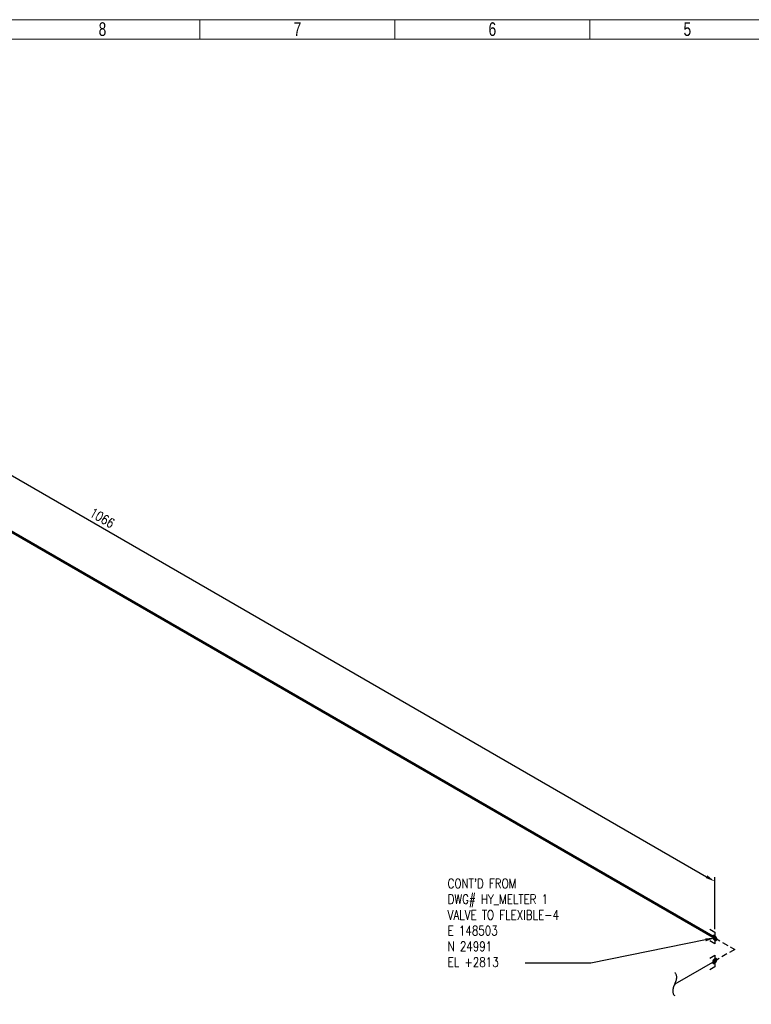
# Model space of a CAD drawing. Header units: millimetres. Extents: x 0 to 594, y 0 to 424.
# Tile 3 of 16: x 197 to 392, y 163 to 424. Entities that reach past the tile are written whole.
import ezdxf
from ezdxf import colors
from ezdxf.entities.mleader import LeaderData, LeaderLine
from ezdxf.math import Vec2, Vec3

# ---------------------------------------------------------------- set-up
doc = ezdxf.new("R2010")
doc.units = ezdxf.units.MM
doc.header["$LTSCALE"] = 0.25
doc.linetypes.add('DASHED2', pattern=[9.525, 6.35, -3.175])
for name, color, linetype in [('Annotation', 7, 'Continuous'), ('Continuation', 7, 'DASHED2'), ('Dimension', 1, 'Continuous'), ('Weld', 1, 'Continuous')]:
    doc.layers.add(name, color=color, linetype=linetype)
doc.layers.add('Pipe Small Bore', color=30, linetype='Continuous', lineweight=50)
doc.styles.add('AdskIsoAnnotation', font='romans.shx', dxfattribs={"width": 0.8, "height": 1})
doc.styles.add('AdskIsoMetric', font='romans.shx', dxfattribs={"width": 0.8, "height": 2.5})
doc.styles.add('AdskIsoMetric-30', font='romans.shx', dxfattribs={"width": 0.8, "height": 2.5})
doc.styles.add('SLDTEXTSTYLE3', font='TXT', dxfattribs={"width": 0.75})
doc.styles.get("Standard").update_dxf_attribs({"font": 'arial.ttf'})
doc.dimstyles.new('AdskIsoMetric', dxfattribs={"dimtxt": 2.5, "dimasz": 2.5, "dimexe": 1, "dimexo": 2, "dimgap": 0.8, "dimtad": 1, "dimdec": 0, "dimrnd": 1, "dimzin": 0, "dimdsep": 46, "dimtxsty": 'AdskIsoMetric', "dimcen": 0, "dimclrt": 7, "dimadec": 0, "dimazin": 0, "dimtfac": 1, "dimtdec": 0, "dimtmove": 1, "dimatfit": 3, "dimfxl": 1, "dimtfill": 1, "dimfrac": 2, "dimtolj": 1, "dimtzin": 0, "dimarcsym": 0})

# ---------------------------------------------------------------- blocks, each defined once
blk = doc.blocks.new('SplitMark-1-IsoLeft')
at = {"color": 0, "linetype": 'ByBlock', "lineweight": -2, "extrusion": (0, 0.816497, 0.57735)}
for p, q in [((0, 0), (-0.707, 0.408)), ((-0.53, 0.51), (-0.53, 0.51))]:
    blk.add_line(p, q, dxfattribs=at)
at = {"linetype": 'ByBlock'}
for centre, start_param, end_param in [((-0.703, 0.304), -1.546372, -0.024424), ((-0.712, 0.513), 1.59557, 3.116819)]:
    blk.add_ellipse(centre, major_axis=(-0.181, 0), ratio=0.57735, start_param=start_param, end_param=end_param, dxfattribs=at)
blk = doc.blocks.new('*D13')
at = {"layer": 'Defpoints', "color": 0, "transparency": 16777216}
for p in [(56.79, 368.35), (381.89, 195.65), (381.89, 180.65)]:
    blk.add_point(p, dxfattribs=at)
at = {"layer": 'Dimension', "color": 0, "lineweight": -2, "transparency": 16777216}
for p, q in [((56.79, 370.66), (56.79, 384.5)), ((58.96, 382.1), (379.73, 196.9)), ((381.89, 182.96), (381.89, 196.81))]:
    blk.add_line(p, q, dxfattribs=at)
at = {"layer": 'Dimension', "color": 0, "transparency": 16777216}
for points in [[(59.17, 382.46), (58.75, 381.74), (56.79, 383.35)], [(379.94, 197.26), (379.52, 196.54), (381.89, 195.65)]]:
    blk.add_solid(points, dxfattribs=at)
at = {"layer": 'Dimension', "color": 7, "transparency": 16777216, "insert": (219.34, 292.09), "char_height": 2.5, "attachment_point": 5, "rotation": 330, "style": 'AdskIsoMetric-30', "bg_fill": 3, "box_fill_scale": 1.1, "bg_fill_color": 256, "bg_fill_true_color": 13158600, "bg_fill_transparency": 0}
blk.add_mtext('\\A1;1066', dxfattribs=at)
blk = doc.blocks.new('Elbow-2-Iso2DSkew90')
at = {"color": 0, "linetype": 'ByBlock', "lineweight": -2, "extrusion": (-3.42992e-12, -0.816497, -0.57735)}
for p, q in [((-5.3, 3.06), (0, 0)), ((0, 0), (-5.3, -3.06)), ((0, 0), (0, 0))]:
    blk.add_line(p, q, dxfattribs=at)
blk = doc.blocks.new('SocketWeld-2-IsoRight')
blk.add_hatch(color=256).paths.add_polyline_path([(0.006, -0.044), (0.006, -0.044), (0.006, -0.044), (0.006, -0.044), (0.006, -0.044), (0.007, -0.044), (0.007, -0.044), (0.007, -0.044), (0.007, -0.044), (0.007, -0.044), (0.008, -0.044), (0.008, -0.044), (0.008, -0.044), (0.008, -0.044), (0.009, -0.044), (0.009, -0.044), (0.009, -0.044), (0.009, -0.044), (0.009, -0.044), (0.01, -0.044), (0.01, -0.044), (0.01, -0.044), (0.01, -0.044), (0.01, -0.045), (0.011, -0.045), (0.011, -0.045), (0.011, -0.045), (0.011, -0.045), (0.012, -0.045), (0.012, -0.045), (0.012, -0.045), (0.012, -0.045), (0.012, -0.045), (0.013, -0.045), (0.013, -0.045), (0.013, -0.045), (0.013, -0.045), (0.013, -0.045), (0.014, -0.045), (0.014, -0.045), (0.014, -0.045), (0.014, -0.045), (0.015, -0.045), (0.015, -0.045), (0.015, -0.045), (0.015, -0.045), (0.015, -0.046), (0.016, -0.046), (0.016, -0.046), (0.016, -0.046), (0.016, -0.046), (0.016, -0.046), (0.016, -0.046), (0.017, -0.045), (0.017, -0.045), (0.017, -0.045), (0.017, -0.045), (0.017, -0.045), (0.018, -0.045), (0.018, -0.045), (0.018, -0.045), (0.018, -0.045), (0.018, -0.045), (0.018, -0.045), (0.019, -0.045), (0.019, -0.045), (0.019, -0.045), (0.019, -0.045), (0.019, -0.045), (0.02, -0.045), (0.02, -0.045), (0.02, -0.045), (0.02, -0.045), (0.02, -0.045), (0.02, -0.044), (0.021, -0.044), (0.021, -0.044), (0.021, -0.044), (0.021, -0.044), (0.021, -0.044), (0.022, -0.044), (0.022, -0.044), (0.022, -0.044), (0.022, -0.044), (0.022, -0.044), (0.022, -0.044), (0.023, -0.044), (0.023, -0.044), (0.023, -0.044), (0.023, -0.044), (0.023, -0.044), (0.024, -0.044), (0.024, -0.044), (0.024, -0.044), (0.024, -0.044), (0.024, -0.043), (0.024, -0.043), (0.025, -0.043), (0.025, -0.043), (0.025, -0.043), (0.025, -0.043), (0.025, -0.043), (0.025, -0.043), (0.025, -0.043), (0.026, -0.043), (0.026, -0.043), (0.026, -0.042), (0.026, -0.042), (0.026, -0.042), (0.026, -0.042), (0.026, -0.042), (0.026, -0.042), (0.027, -0.042), (0.027, -0.042), (0.027, -0.041), (0.027, -0.041), (0.027, -0.041), (0.027, -0.041), (0.027, -0.041), (0.028, -0.041), (0.028, -0.041), (0.028, -0.04), (0.028, -0.04), (0.028, -0.04), (0.028, -0.04), (0.028, -0.04), (0.028, -0.04), (0.029, -0.04), (0.029, -0.04), (0.029, -0.039), (0.029, -0.039), (0.029, -0.039), (0.029, -0.039), (0.029, -0.039), (0.03, -0.039), (0.03, -0.039), (0.03, -0.038), (0.03, -0.038), (0.03, -0.038), (0.03, -0.038), (0.03, -0.038), (0.03, -0.038), (0.031, -0.038), (0.031, -0.038), (0.031, -0.037), (0.031, -0.037), (0.031, -0.037), (0.031, -0.037), (0.031, -0.037), (0.032, -0.037), (0.032, -0.037), (0.032, -0.037), (0.032, -0.036), (0.032, -0.036), (0.032, -0.036), (0.032, -0.036), (0.032, -0.035), (0.032, -0.035), (0.032, -0.035), (0.032, -0.035), (0.032, -0.035), (0.032, -0.034), (0.032, -0.034), (0.032, -0.034), (0.032, -0.034), (0.033, -0.034), (0.033, -0.033), (0.033, -0.033), (0.033, -0.033), (0.033, -0.033), (0.033, -0.033), (0.033, -0.032), (0.033, -0.032), (0.033, -0.032), (0.033, -0.032), (0.033, -0.032), (0.033, -0.031), (0.033, -0.031), (0.033, -0.031), (0.034, -0.031), (0.034, -0.03), (0.034, -0.03), (0.034, -0.03), (0.034, -0.03), (0.034, -0.03), (0.034, -0.029), (0.034, -0.029), (0.034, -0.029), (0.034, -0.029), (0.034, -0.029), (0.034, -0.028), (0.034, -0.028), (0.034, -0.028), (0.035, -0.028), (0.035, -0.028), (0.035, -0.027), (0.035, -0.027), (0.035, -0.027), (0.035, -0.027), (0.035, -0.027), (0.035, -0.027), (0.035, -0.026), (0.035, -0.026), (0.035, -0.026), (0.035, -0.026), (0.035, -0.025), (0.035, -0.025), (0.035, -0.025), (0.035, -0.024), (0.035, -0.024), (0.035, -0.024), (0.035, -0.024), (0.035, -0.023), (0.035, -0.023), (0.035, -0.023), (0.035, -0.023), (0.035, -0.022), (0.035, -0.022), (0.035, -0.022), (0.035, -0.022), (0.035, -0.021), (0.035, -0.021), (0.035, -0.021), (0.035, -0.021), (0.035, -0.02), (0.035, -0.02), (0.035, -0.02), (0.035, -0.02), (0.035, -0.019), (0.035, -0.019), (0.035, -0.019), (0.035, -0.018), (0.035, -0.018), (0.035, -0.018), (0.035, -0.018), (0.035, -0.017), (0.035, -0.017), (0.035, -0.017), (0.035, -0.017), (0.035, -0.016), (0.035, -0.016), (0.035, -0.016), (0.035, -0.016), (0.035, -0.015), (0.035, -0.015), (0.035, -0.015), (0.035, -0.015), (0.035, -0.014), (0.035, -0.014), (0.035, -0.014), (0.035, -0.014), (0.035, -0.013), (0.035, -0.013), (0.035, -0.013), (0.035, -0.013), (0.035, -0.012), (0.035, -0.012), (0.034, -0.012), (0.034, -0.011), (0.034, -0.011), (0.034, -0.011), (0.034, -0.011), (0.034, -0.01), (0.034, -0.01), (0.034, -0.01), (0.034, -0.009), (0.034, -0.009), (0.034, -0.009), (0.034, -0.009), (0.034, -0.008), (0.034, -0.008), (0.033, -0.008), (0.033, -0.007), (0.033, -0.007), (0.033, -0.007), (0.033, -0.007), (0.033, -0.006), (0.033, -0.006), (0.033, -0.006), (0.033, -0.005), (0.033, -0.005), (0.033, -0.005), (0.033, -0.005), (0.033, -0.004), (0.033, -0.004), (0.032, -0.004), (0.032, -0.003), (0.032, -0.003), (0.032, -0.003), (0.032, -0.003), (0.032, -0.002), (0.032, -0.002), (0.032, -0.002), (0.032, -0.001), (0.032, -0.001), (0.032, -0.001), (0.032, -0.001), (0.032, 0), (0.032, 0), (0.032, 0), (0.032, 0), (0.031, 0.001), (0.031, 0.001), (0.031, 0.001), (0.031, 0.001), (0.031, 0.002), (0.031, 0.002), (0.031, 0.002), (0.03, 0.003), (0.03, 0.003), (0.03, 0.003), (0.03, 0.003), (0.03, 0.004), (0.03, 0.004), (0.03, 0.004), (0.03, 0.005), (0.029, 0.005), (0.029, 0.005), (0.029, 0.006), (0.029, 0.006), (0.029, 0.006), (0.029, 0.006), (0.029, 0.007), (0.028, 0.007), (0.028, 0.007), (0.028, 0.008), (0.028, 0.008), (0.028, 0.008), (0.028, 0.008), (0.028, 0.009), (0.028, 0.009), (0.027, 0.009), (0.027, 0.01), (0.027, 0.01), (0.027, 0.01), (0.027, 0.01), (0.027, 0.011), (0.027, 0.011), (0.026, 0.011), (0.026, 0.012), (0.026, 0.012), (0.026, 0.012), (0.026, 0.012), (0.026, 0.013), (0.026, 0.013), (0.026, 0.013), (0.025, 0.014), (0.025, 0.014), (0.025, 0.014), (0.025, 0.014), (0.025, 0.014), (0.025, 0.015), (0.025, 0.015), (0.024, 0.015), (0.024, 0.015), (0.024, 0.016), (0.024, 0.016), (0.024, 0.016), (0.024, 0.017), (0.023, 0.017), (0.023, 0.017), (0.023, 0.017), (0.023, 0.018), (0.023, 0.018), (0.022, 0.018), (0.022, 0.018), (0.022, 0.019), (0.022, 0.019), (0.022, 0.019), (0.022, 0.019), (0.021, 0.02), (0.021, 0.02), (0.021, 0.02), (0.021, 0.02), (0.021, 0.021), (0.02, 0.021), (0.02, 0.021), (0.02, 0.021), (0.02, 0.022), (0.02, 0.022), (0.02, 0.022), (0.019, 0.022), (0.019, 0.023), (0.019, 0.023), (0.019, 0.023), (0.019, 0.023), (0.018, 0.024), (0.018, 0.024), (0.018, 0.024), (0.018, 0.025), (0.018, 0.025), (0.018, 0.025), (0.017, 0.025), (0.017, 0.026), (0.017, 0.026), (0.017, 0.026), (0.017, 0.026), (0.016, 0.027), (0.016, 0.027), (0.016, 0.027), (0.016, 0.027), (0.016, 0.027), (0.016, 0.028), (0.015, 0.028), (0.015, 0.028), (0.015, 0.028), (0.015, 0.028), (0.015, 0.029), (0.014, 0.029), (0.014, 0.029), (0.014, 0.029), (0.014, 0.029), (0.013, 0.03), (0.013, 0.03), (0.013, 0.03), (0.013, 0.03), (0.013, 0.03), (0.012, 0.031), (0.012, 0.031), (0.012, 0.031), (0.012, 0.031), (0.012, 0.031), (0.011, 0.032), (0.011, 0.032), (0.011, 0.032), (0.011, 0.032), (0.01, 0.032), (0.01, 0.033), (0.01, 0.033), (0.01, 0.033), (0.01, 0.033), (0.009, 0.033), (0.009, 0.034), (0.009, 0.034), (0.009, 0.034), (0.009, 0.034), (0.008, 0.034), (0.008, 0.035), (0.008, 0.035), (0.008, 0.035), (0.007, 0.035), (0.007, 0.035), (0.007, 0.036), (0.007, 0.036), (0.007, 0.036), (0.006, 0.036), (0.006, 0.037), (0.006, 0.037), (0.006, 0.037), (0.006, 0.037), (0.006, 0.037), (0.005, 0.037), (0.005, 0.037), (0.005, 0.038), (0.005, 0.038), (0.004, 0.038), (0.004, 0.038), (0.004, 0.038), (0.004, 0.038), (0.003, 0.038), (0.003, 0.038), (0.003, 0.039), (0.003, 0.039), (0.003, 0.039), (0.002, 0.039), (0.002, 0.039), (0.002, 0.039), (0.002, 0.039), (0.001, 0.039), (0.001, 0.04), (0.001, 0.04), (0.001, 0.04), (0.001, 0.04), (0, 0.04), (0, 0.04), (0, 0.04), (0, 0.041), (-0.001, 0.041), (-0.001, 0.041), (-0.001, 0.041), (-0.001, 0.041), (-0.001, 0.041), (-0.002, 0.041), (-0.002, 0.041), (-0.002, 0.042), (-0.002, 0.042), (-0.003, 0.042), (-0.003, 0.042), (-0.003, 0.042), (-0.003, 0.042), (-0.004, 0.042), (-0.004, 0.042), (-0.004, 0.043), (-0.004, 0.043), (-0.004, 0.043), (-0.005, 0.043), (-0.005, 0.043), (-0.005, 0.043), (-0.005, 0.043), (-0.006, 0.044), (-0.006, 0.044), (-0.006, 0.044), (-0.006, 0.044), (-0.006, 0.044), (-0.006, 0.044), (-0.007, 0.044), (-0.007, 0.044), (-0.007, 0.044), (-0.007, 0.044), (-0.007, 0.044), (-0.008, 0.044), (-0.008, 0.044), (-0.008, 0.044), (-0.008, 0.044), (-0.009, 0.044), (-0.009, 0.044), (-0.009, 0.044), (-0.009, 0.044), (-0.009, 0.044), (-0.01, 0.044), (-0.01, 0.044), (-0.01, 0.044), (-0.01, 0.044), (-0.01, 0.045), (-0.011, 0.045), (-0.011, 0.045), (-0.011, 0.045), (-0.011, 0.045), (-0.012, 0.045), (-0.012, 0.045), (-0.012, 0.045), (-0.012, 0.045), (-0.012, 0.045), (-0.013, 0.045), (-0.013, 0.045), (-0.013, 0.045), (-0.013, 0.045), (-0.013, 0.045), (-0.014, 0.045), (-0.014, 0.045), (-0.014, 0.045), (-0.014, 0.045), (-0.015, 0.045), (-0.015, 0.045), (-0.015, 0.045), (-0.015, 0.045), (-0.015, 0.046), (-0.016, 0.046), (-0.016, 0.046), (-0.016, 0.046), (-0.016, 0.046), (-0.016, 0.046), (-0.016, 0.046), (-0.017, 0.045), (-0.017, 0.045), (-0.017, 0.045), (-0.017, 0.045), (-0.017, 0.045), (-0.018, 0.045), (-0.018, 0.045), (-0.018, 0.045), (-0.018, 0.045), (-0.018, 0.045), (-0.018, 0.045), (-0.019, 0.045), (-0.019, 0.045), (-0.019, 0.045), (-0.019, 0.045), (-0.019, 0.045), (-0.02, 0.045), (-0.02, 0.045), (-0.02, 0.045), (-0.02, 0.045), (-0.02, 0.045), (-0.02, 0.044), (-0.021, 0.044), (-0.021, 0.044), (-0.021, 0.044), (-0.021, 0.044), (-0.021, 0.044), (-0.022, 0.044), (-0.022, 0.044), (-0.022, 0.044), (-0.022, 0.044), (-0.022, 0.044), (-0.022, 0.044), (-0.023, 0.044), (-0.023, 0.044), (-0.023, 0.044), (-0.023, 0.044), (-0.023, 0.044), (-0.024, 0.044), (-0.024, 0.044), (-0.024, 0.044), (-0.024, 0.044), (-0.024, 0.043), (-0.024, 0.043), (-0.025, 0.043), (-0.025, 0.043), (-0.025, 0.043), (-0.025, 0.043), (-0.025, 0.043), (-0.025, 0.043), (-0.025, 0.043), (-0.026, 0.043), (-0.026, 0.043), (-0.026, 0.042), (-0.026, 0.042), (-0.026, 0.042), (-0.026, 0.042), (-0.026, 0.042), (-0.026, 0.042), (-0.027, 0.042), (-0.027, 0.042), (-0.027, 0.041), (-0.027, 0.041), (-0.027, 0.041), (-0.027, 0.041), (-0.027, 0.041), (-0.028, 0.041), (-0.028, 0.041), (-0.028, 0.04), (-0.028, 0.04), (-0.028, 0.04), (-0.028, 0.04), (-0.028, 0.04), (-0.028, 0.04), (-0.029, 0.04), (-0.029, 0.04), (-0.029, 0.039), (-0.029, 0.039), (-0.029, 0.039), (-0.029, 0.039), (-0.029, 0.039), (-0.03, 0.039), (-0.03, 0.039), (-0.03, 0.038), (-0.03, 0.038), (-0.03, 0.038), (-0.03, 0.038), (-0.03, 0.038), (-0.03, 0.038), (-0.031, 0.038), (-0.031, 0.038), (-0.031, 0.037), (-0.031, 0.037), (-0.031, 0.037), (-0.031, 0.037), (-0.031, 0.037), (-0.032, 0.037), (-0.032, 0.037), (-0.032, 0.037), (-0.032, 0.036), (-0.032, 0.036), (-0.032, 0.036), (-0.032, 0.036), (-0.032, 0.035), (-0.032, 0.035), (-0.032, 0.035), (-0.032, 0.035), (-0.032, 0.035), (-0.032, 0.034), (-0.032, 0.034), (-0.032, 0.034), (-0.032, 0.034), (-0.033, 0.034), (-0.033, 0.033), (-0.033, 0.033), (-0.033, 0.033), (-0.033, 0.033), (-0.033, 0.033), (-0.033, 0.032), (-0.033, 0.032), (-0.033, 0.032), (-0.033, 0.032), (-0.033, 0.032), (-0.033, 0.031), (-0.033, 0.031), (-0.033, 0.031), (-0.034, 0.031), (-0.034, 0.03), (-0.034, 0.03), (-0.034, 0.03), (-0.034, 0.03), (-0.034, 0.03), (-0.034, 0.029), (-0.034, 0.029), (-0.034, 0.029), (-0.034, 0.029), (-0.034, 0.029), (-0.034, 0.028), (-0.034, 0.028), (-0.034, 0.028), (-0.035, 0.028), (-0.035, 0.028), (-0.035, 0.027), (-0.035, 0.027), (-0.035, 0.027), (-0.035, 0.027), (-0.035, 0.027), (-0.035, 0.027), (-0.035, 0.026), (-0.035, 0.026), (-0.035, 0.026), (-0.035, 0.026), (-0.035, 0.025), (-0.035, 0.025), (-0.035, 0.025), (-0.035, 0.024), (-0.035, 0.024), (-0.035, 0.024), (-0.035, 0.024), (-0.035, 0.023), (-0.035, 0.023), (-0.035, 0.023), (-0.035, 0.023), (-0.035, 0.022), (-0.035, 0.022), (-0.035, 0.022), (-0.035, 0.022), (-0.035, 0.021), (-0.035, 0.021), (-0.035, 0.021), (-0.035, 0.021), (-0.035, 0.02), (-0.035, 0.02), (-0.035, 0.02), (-0.035, 0.02), (-0.035, 0.019), (-0.035, 0.019), (-0.035, 0.019), (-0.035, 0.018), (-0.035, 0.018), (-0.035, 0.018), (-0.035, 0.018), (-0.035, 0.017), (-0.035, 0.017), (-0.035, 0.017), (-0.035, 0.017), (-0.035, 0.016), (-0.035, 0.016), (-0.035, 0.016), (-0.035, 0.016), (-0.035, 0.015), (-0.035, 0.015), (-0.035, 0.015), (-0.035, 0.015), (-0.035, 0.014), (-0.035, 0.014), (-0.035, 0.014), (-0.035, 0.014), (-0.035, 0.013), (-0.035, 0.013), (-0.035, 0.013), (-0.035, 0.013), (-0.035, 0.012), (-0.035, 0.012), (-0.034, 0.012), (-0.034, 0.011), (-0.034, 0.011), (-0.034, 0.011), (-0.034, 0.011), (-0.034, 0.01), (-0.034, 0.01), (-0.034, 0.01), (-0.034, 0.009), (-0.034, 0.009), (-0.034, 0.009), (-0.034, 0.009), (-0.034, 0.008), (-0.034, 0.008), (-0.033, 0.008), (-0.033, 0.007), (-0.033, 0.007), (-0.033, 0.007), (-0.033, 0.007), (-0.033, 0.006), (-0.033, 0.006), (-0.033, 0.006), (-0.033, 0.005), (-0.033, 0.005), (-0.033, 0.005), (-0.033, 0.005), (-0.033, 0.004), (-0.033, 0.004), (-0.032, 0.004), (-0.032, 0.003), (-0.032, 0.003), (-0.032, 0.003), (-0.032, 0.003), (-0.032, 0.002), (-0.032, 0.002), (-0.032, 0.002), (-0.032, 0.001), (-0.032, 0.001), (-0.032, 0.001), (-0.032, 0.001), (-0.032, 0), (-0.032, 0), (-0.032, 0), (-0.032, 0), (-0.031, -0.001), (-0.031, -0.001), (-0.031, -0.001), (-0.031, -0.001), (-0.031, -0.002), (-0.031, -0.002), (-0.031, -0.002), (-0.03, -0.003), (-0.03, -0.003), (-0.03, -0.003), (-0.03, -0.004), (-0.03, -0.004), (-0.03, -0.004), (-0.03, -0.004), (-0.03, -0.005), (-0.029, -0.005), (-0.029, -0.005), (-0.029, -0.006), (-0.029, -0.006), (-0.029, -0.006), (-0.029, -0.006), (-0.029, -0.007), (-0.028, -0.007), (-0.028, -0.007), (-0.028, -0.008), (-0.028, -0.008), (-0.028, -0.008), (-0.028, -0.008), (-0.028, -0.009), (-0.028, -0.009), (-0.027, -0.009), (-0.027, -0.01), (-0.027, -0.01), (-0.027, -0.01), (-0.027, -0.01), (-0.027, -0.011), (-0.027, -0.011), (-0.026, -0.011), (-0.026, -0.012), (-0.026, -0.012), (-0.026, -0.012), (-0.026, -0.012), (-0.026, -0.013), (-0.026, -0.013), (-0.026, -0.013), (-0.025, -0.014), (-0.025, -0.014), (-0.025, -0.014), (-0.025, -0.014), (-0.025, -0.014), (-0.025, -0.015), (-0.025, -0.015), (-0.024, -0.015), (-0.024, -0.015), (-0.024, -0.016), (-0.024, -0.016), (-0.024, -0.016), (-0.024, -0.017), (-0.023, -0.017), (-0.023, -0.017), (-0.023, -0.017), (-0.023, -0.018), (-0.023, -0.018), (-0.022, -0.018), (-0.022, -0.018), (-0.022, -0.019), (-0.022, -0.019), (-0.022, -0.019), (-0.022, -0.019), (-0.021, -0.02), (-0.021, -0.02), (-0.021, -0.02), (-0.021, -0.02), (-0.021, -0.021), (-0.02, -0.021), (-0.02, -0.021), (-0.02, -0.021), (-0.02, -0.022), (-0.02, -0.022), (-0.02, -0.022), (-0.019, -0.022), (-0.019, -0.023), (-0.019, -0.023), (-0.019, -0.023), (-0.019, -0.023), (-0.018, -0.024), (-0.018, -0.024), (-0.018, -0.024), (-0.018, -0.025), (-0.018, -0.025), (-0.018, -0.025), (-0.017, -0.025), (-0.017, -0.026), (-0.017, -0.026), (-0.017, -0.026), (-0.017, -0.026), (-0.016, -0.027), (-0.016, -0.027), (-0.016, -0.027), (-0.016, -0.027), (-0.016, -0.027), (-0.016, -0.028), (-0.015, -0.028), (-0.015, -0.028), (-0.015, -0.028), (-0.015, -0.028), (-0.015, -0.029), (-0.014, -0.029), (-0.014, -0.029), (-0.014, -0.029), (-0.014, -0.029), (-0.013, -0.03), (-0.013, -0.03), (-0.013, -0.03), (-0.013, -0.03), (-0.013, -0.03), (-0.012, -0.031), (-0.012, -0.031), (-0.012, -0.031), (-0.012, -0.031), (-0.012, -0.031), (-0.011, -0.032), (-0.011, -0.032), (-0.011, -0.032), (-0.011, -0.032), (-0.01, -0.032), (-0.01, -0.033), (-0.01, -0.033), (-0.01, -0.033), (-0.01, -0.033), (-0.009, -0.033), (-0.009, -0.034), (-0.009, -0.034), (-0.009, -0.034), (-0.009, -0.034), (-0.008, -0.034), (-0.008, -0.035), (-0.008, -0.035), (-0.008, -0.035), (-0.007, -0.035), (-0.007, -0.035), (-0.007, -0.036), (-0.007, -0.036), (-0.007, -0.036), (-0.006, -0.036), (-0.006, -0.037), (-0.006, -0.037), (-0.006, -0.037), (-0.006, -0.037), (-0.006, -0.037), (-0.005, -0.037), (-0.005, -0.037), (-0.005, -0.038), (-0.005, -0.038), (-0.004, -0.038), (-0.004, -0.038), (-0.004, -0.038), (-0.004, -0.038), (-0.004, -0.038), (-0.003, -0.038), (-0.003, -0.039), (-0.003, -0.039), (-0.003, -0.039), (-0.002, -0.039), (-0.002, -0.039), (-0.002, -0.039), (-0.002, -0.039), (-0.001, -0.039), (-0.001, -0.04), (-0.001, -0.04), (-0.001, -0.04), (-0.001, -0.04), (0, -0.04), (0, -0.04), (0, -0.04), (0, -0.041), (0.001, -0.041), (0.001, -0.041), (0.001, -0.041), (0.001, -0.041), (0.001, -0.041), (0.002, -0.041), (0.002, -0.041), (0.002, -0.042), (0.002, -0.042), (0.003, -0.042), (0.003, -0.042), (0.003, -0.042), (0.003, -0.042), (0.003, -0.042), (0.004, -0.042), (0.004, -0.043), (0.004, -0.043), (0.004, -0.043), (0.005, -0.043), (0.005, -0.043), (0.005, -0.043), (0.005, -0.043)], flags=0)
at = {"color": 0, "linetype": 'ByBlock', "lineweight": -2, "extrusion": (-0.707107, -0.408248, 0.57735)}
for p, q in [((-0.088, 0.153), (0, 0.102)), ((-0.032, 0.037), (-0.035, 0.027)), ((-0.035, 0.027), (-0.035, 0.014)), ((-0.035, 0.014), (-0.032, 0)), ((-0.025, 0.043), (-0.032, 0.037)), ((-0.016, 0.046), (-0.025, 0.043)), ((-0.006, 0.044), (-0.016, 0.046)), ((0.006, 0.037), (-0.006, 0.044)), ((0, 0.102), (0, -0.102)), ((0.016, 0.027), (0.006, 0.037)), ((0.025, 0.014), (0.016, 0.027)), ((0.032, 0), (0.025, 0.014)), ((0.035, -0.014), (0.032, 0)), ((0, -0.102), (-0.088, -0.051)), ((-0.032, 0), (-0.025, -0.014)), ((-0.025, -0.014), (-0.016, -0.027)), ((-0.016, -0.027), (-0.006, -0.037)), ((-0.006, -0.037), (0.006, -0.044)), ((0.006, -0.044), (0.016, -0.046)), ((0.016, -0.046), (0.025, -0.043)), ((0.025, -0.043), (0.032, -0.037)), ((0.032, -0.037), (0.035, -0.027)), ((0.035, -0.027), (0.035, -0.014))]:
    blk.add_line(p, q, dxfattribs=at)
blk = doc.blocks.new('SocketWeld-1-IsoLeft')
blk.add_hatch(color=256).paths.add_polyline_path([(-0.029, -0.023), (-0.029, -0.023), (-0.029, -0.024), (-0.029, -0.024), (-0.028, -0.024), (-0.028, -0.024), (-0.028, -0.024), (-0.027, -0.024), (-0.027, -0.024), (-0.027, -0.024), (-0.027, -0.024), (-0.026, -0.024), (-0.026, -0.024), (-0.026, -0.024), (-0.025, -0.025), (-0.025, -0.025), (-0.025, -0.025), (-0.025, -0.025), (-0.024, -0.025), (-0.024, -0.025), (-0.024, -0.025), (-0.023, -0.025), (-0.023, -0.025), (-0.023, -0.025), (-0.023, -0.025), (-0.022, -0.025), (-0.022, -0.026), (-0.022, -0.026), (-0.021, -0.026), (-0.021, -0.026), (-0.021, -0.026), (-0.021, -0.026), (-0.02, -0.026), (-0.02, -0.026), (-0.02, -0.026), (-0.019, -0.026), (-0.019, -0.026), (-0.019, -0.026), (-0.019, -0.027), (-0.018, -0.027), (-0.018, -0.027), (-0.018, -0.027), (-0.017, -0.027), (-0.017, -0.027), (-0.017, -0.027), (-0.017, -0.027), (-0.016, -0.027), (-0.016, -0.027), (-0.016, -0.027), (-0.015, -0.027), (-0.015, -0.027), (-0.015, -0.027), (-0.015, -0.028), (-0.015, -0.028), (-0.014, -0.028), (-0.014, -0.028), (-0.014, -0.028), (-0.013, -0.028), (-0.013, -0.028), (-0.013, -0.028), (-0.012, -0.028), (-0.012, -0.028), (-0.012, -0.028), (-0.011, -0.028), (-0.011, -0.028), (-0.011, -0.028), (-0.01, -0.028), (-0.01, -0.028), (-0.01, -0.028), (-0.009, -0.028), (-0.009, -0.028), (-0.009, -0.028), (-0.009, -0.028), (-0.008, -0.028), (-0.008, -0.028), (-0.008, -0.028), (-0.007, -0.028), (-0.007, -0.028), (-0.007, -0.028), (-0.006, -0.028), (-0.006, -0.028), (-0.006, -0.028), (-0.005, -0.028), (-0.005, -0.028), (-0.005, -0.028), (-0.004, -0.028), (-0.004, -0.028), (-0.004, -0.029), (-0.003, -0.029), (-0.003, -0.029), (-0.003, -0.029), (-0.003, -0.029), (-0.002, -0.029), (-0.002, -0.029), (-0.002, -0.029), (-0.001, -0.029), (-0.001, -0.029), (-0.001, -0.029), (0, -0.029), (0, -0.029), (0, -0.029), (0, -0.029), (0.001, -0.029), (0.001, -0.029), (0.001, -0.029), (0.002, -0.029), (0.002, -0.029), (0.002, -0.029), (0.003, -0.029), (0.003, -0.029), (0.003, -0.029), (0.003, -0.029), (0.004, -0.029), (0.004, -0.028), (0.004, -0.028), (0.005, -0.028), (0.005, -0.028), (0.005, -0.028), (0.006, -0.028), (0.006, -0.028), (0.006, -0.028), (0.007, -0.028), (0.007, -0.028), (0.007, -0.028), (0.008, -0.028), (0.008, -0.028), (0.008, -0.028), (0.009, -0.028), (0.009, -0.028), (0.009, -0.028), (0.009, -0.028), (0.01, -0.028), (0.01, -0.028), (0.01, -0.028), (0.011, -0.028), (0.011, -0.028), (0.011, -0.028), (0.012, -0.028), (0.012, -0.028), (0.012, -0.028), (0.013, -0.028), (0.013, -0.028), (0.013, -0.028), (0.014, -0.028), (0.014, -0.028), (0.014, -0.028), (0.015, -0.028), (0.015, -0.028), (0.015, -0.027), (0.015, -0.027), (0.015, -0.027), (0.016, -0.027), (0.016, -0.027), (0.016, -0.027), (0.017, -0.027), (0.017, -0.027), (0.017, -0.027), (0.017, -0.027), (0.018, -0.027), (0.018, -0.027), (0.018, -0.027), (0.019, -0.027), (0.019, -0.026), (0.019, -0.026), (0.019, -0.026), (0.02, -0.026), (0.02, -0.026), (0.02, -0.026), (0.021, -0.026), (0.021, -0.026), (0.021, -0.026), (0.021, -0.026), (0.022, -0.026), (0.022, -0.026), (0.022, -0.025), (0.023, -0.025), (0.023, -0.025), (0.023, -0.025), (0.023, -0.025), (0.024, -0.025), (0.024, -0.025), (0.024, -0.025), (0.025, -0.025), (0.025, -0.025), (0.025, -0.025), (0.025, -0.025), (0.026, -0.024), (0.026, -0.024), (0.026, -0.024), (0.027, -0.024), (0.027, -0.024), (0.027, -0.024), (0.027, -0.024), (0.028, -0.024), (0.028, -0.024), (0.028, -0.024), (0.029, -0.024), (0.029, -0.024), (0.029, -0.023), (0.029, -0.023), (0.029, -0.023), (0.03, -0.023), (0.03, -0.023), (0.03, -0.023), (0.03, -0.023), (0.031, -0.023), (0.031, -0.023), (0.031, -0.022), (0.031, -0.022), (0.031, -0.022), (0.032, -0.022), (0.032, -0.022), (0.032, -0.022), (0.032, -0.022), (0.033, -0.022), (0.033, -0.021), (0.033, -0.021), (0.033, -0.021), (0.033, -0.021), (0.034, -0.021), (0.034, -0.021), (0.034, -0.021), (0.034, -0.02), (0.035, -0.02), (0.035, -0.02), (0.035, -0.02), (0.035, -0.02), (0.035, -0.02), (0.036, -0.02), (0.036, -0.02), (0.036, -0.019), (0.036, -0.019), (0.037, -0.019), (0.037, -0.019), (0.037, -0.019), (0.037, -0.019), (0.038, -0.019), (0.038, -0.019), (0.038, -0.018), (0.038, -0.018), (0.038, -0.018), (0.039, -0.018), (0.039, -0.018), (0.039, -0.018), (0.039, -0.018), (0.04, -0.017), (0.04, -0.017), (0.04, -0.017), (0.04, -0.017), (0.04, -0.017), (0.04, -0.017), (0.041, -0.017), (0.041, -0.017), (0.041, -0.016), (0.041, -0.016), (0.041, -0.016), (0.041, -0.016), (0.041, -0.016), (0.042, -0.016), (0.042, -0.015), (0.042, -0.015), (0.042, -0.015), (0.042, -0.015), (0.042, -0.015), (0.042, -0.015), (0.043, -0.015), (0.043, -0.014), (0.043, -0.014), (0.043, -0.014), (0.043, -0.014), (0.043, -0.014), (0.043, -0.014), (0.044, -0.013), (0.044, -0.013), (0.044, -0.013), (0.044, -0.013), (0.044, -0.013), (0.044, -0.013), (0.045, -0.012), (0.045, -0.012), (0.045, -0.012), (0.045, -0.012), (0.045, -0.012), (0.045, -0.012), (0.045, -0.011), (0.046, -0.011), (0.046, -0.011), (0.046, -0.011), (0.046, -0.011), (0.046, -0.011), (0.046, -0.01), (0.046, -0.01), (0.047, -0.01), (0.047, -0.01), (0.047, -0.01), (0.047, -0.01), (0.047, -0.009), (0.047, -0.009), (0.047, -0.009), (0.048, -0.009), (0.048, -0.009), (0.048, -0.009), (0.048, -0.009), (0.048, -0.008), (0.048, -0.008), (0.048, -0.008), (0.048, -0.008), (0.048, -0.008), (0.048, -0.007), (0.048, -0.007), (0.048, -0.007), (0.048, -0.007), (0.048, -0.007), (0.048, -0.007), (0.048, -0.006), (0.048, -0.006), (0.048, -0.006), (0.048, -0.006), (0.048, -0.006), (0.049, -0.005), (0.049, -0.005), (0.049, -0.005), (0.049, -0.005), (0.049, -0.005), (0.049, -0.005), (0.049, -0.004), (0.049, -0.004), (0.049, -0.004), (0.049, -0.004), (0.049, -0.004), (0.049, -0.003), (0.049, -0.003), (0.049, -0.003), (0.049, -0.003), (0.049, -0.003), (0.049, -0.003), (0.049, -0.002), (0.049, -0.002), (0.049, -0.002), (0.05, -0.002), (0.05, -0.002), (0.05, -0.001), (0.05, -0.001), (0.05, -0.001), (0.05, -0.001), (0.05, -0.001), (0.05, -0.001), (0.05, 0), (0.05, 0), (0.05, 0), (0.05, 0), (0.05, 0), (0.05, 0), (0.05, 0.001), (0.05, 0.001), (0.05, 0.001), (0.05, 0.001), (0.05, 0.001), (0.05, 0.001), (0.05, 0.002), (0.05, 0.002), (0.049, 0.002), (0.049, 0.002), (0.049, 0.002), (0.049, 0.003), (0.049, 0.003), (0.049, 0.003), (0.049, 0.003), (0.049, 0.003), (0.049, 0.003), (0.049, 0.004), (0.049, 0.004), (0.049, 0.004), (0.049, 0.004), (0.049, 0.004), (0.049, 0.005), (0.049, 0.005), (0.049, 0.005), (0.049, 0.005), (0.049, 0.005), (0.049, 0.005), (0.048, 0.006), (0.048, 0.006), (0.048, 0.006), (0.048, 0.006), (0.048, 0.006), (0.048, 0.007), (0.048, 0.007), (0.048, 0.007), (0.048, 0.007), (0.048, 0.007), (0.048, 0.007), (0.048, 0.008), (0.048, 0.008), (0.048, 0.008), (0.048, 0.008), (0.048, 0.008), (0.048, 0.009), (0.048, 0.009), (0.048, 0.009), (0.048, 0.009), (0.047, 0.009), (0.047, 0.009), (0.047, 0.009), (0.047, 0.01), (0.047, 0.01), (0.047, 0.01), (0.047, 0.01), (0.046, 0.01), (0.046, 0.01), (0.046, 0.011), (0.046, 0.011), (0.046, 0.011), (0.046, 0.011), (0.046, 0.011), (0.045, 0.011), (0.045, 0.012), (0.045, 0.012), (0.045, 0.012), (0.045, 0.012), (0.045, 0.012), (0.045, 0.012), (0.044, 0.013), (0.044, 0.013), (0.044, 0.013), (0.044, 0.013), (0.044, 0.013), (0.044, 0.013), (0.043, 0.014), (0.043, 0.014), (0.043, 0.014), (0.043, 0.014), (0.043, 0.014), (0.043, 0.014), (0.043, 0.015), (0.042, 0.015), (0.042, 0.015), (0.042, 0.015), (0.042, 0.015), (0.042, 0.015), (0.042, 0.015), (0.042, 0.016), (0.041, 0.016), (0.041, 0.016), (0.041, 0.016), (0.041, 0.016), (0.041, 0.016), (0.041, 0.017), (0.041, 0.017), (0.04, 0.017), (0.04, 0.017), (0.04, 0.017), (0.04, 0.017), (0.04, 0.017), (0.04, 0.017), (0.039, 0.018), (0.039, 0.018), (0.039, 0.018), (0.039, 0.018), (0.038, 0.018), (0.038, 0.018), (0.038, 0.018), (0.038, 0.019), (0.038, 0.019), (0.037, 0.019), (0.037, 0.019), (0.037, 0.019), (0.037, 0.019), (0.036, 0.019), (0.036, 0.019), (0.036, 0.02), (0.036, 0.02), (0.035, 0.02), (0.035, 0.02), (0.035, 0.02), (0.035, 0.02), (0.035, 0.02), (0.034, 0.02), (0.034, 0.021), (0.034, 0.021), (0.034, 0.021), (0.033, 0.021), (0.033, 0.021), (0.033, 0.021), (0.033, 0.021), (0.033, 0.022), (0.032, 0.022), (0.032, 0.022), (0.032, 0.022), (0.032, 0.022), (0.031, 0.022), (0.031, 0.022), (0.031, 0.022), (0.031, 0.023), (0.031, 0.023), (0.03, 0.023), (0.03, 0.023), (0.03, 0.023), (0.03, 0.023), (0.029, 0.023), (0.029, 0.023), (0.029, 0.023), (0.029, 0.024), (0.029, 0.024), (0.028, 0.024), (0.028, 0.024), (0.028, 0.024), (0.027, 0.024), (0.027, 0.024), (0.027, 0.024), (0.027, 0.024), (0.026, 0.024), (0.026, 0.024), (0.026, 0.024), (0.025, 0.025), (0.025, 0.025), (0.025, 0.025), (0.025, 0.025), (0.024, 0.025), (0.024, 0.025), (0.024, 0.025), (0.023, 0.025), (0.023, 0.025), (0.023, 0.025), (0.023, 0.025), (0.022, 0.025), (0.022, 0.026), (0.022, 0.026), (0.021, 0.026), (0.021, 0.026), (0.021, 0.026), (0.021, 0.026), (0.02, 0.026), (0.02, 0.026), (0.02, 0.026), (0.019, 0.026), (0.019, 0.026), (0.019, 0.026), (0.019, 0.027), (0.018, 0.027), (0.018, 0.027), (0.018, 0.027), (0.017, 0.027), (0.017, 0.027), (0.017, 0.027), (0.017, 0.027), (0.016, 0.027), (0.016, 0.027), (0.016, 0.027), (0.015, 0.027), (0.015, 0.027), (0.015, 0.027), (0.015, 0.028), (0.015, 0.028), (0.014, 0.028), (0.014, 0.028), (0.014, 0.028), (0.013, 0.028), (0.013, 0.028), (0.013, 0.028), (0.012, 0.028), (0.012, 0.028), (0.012, 0.028), (0.011, 0.028), (0.011, 0.028), (0.011, 0.028), (0.01, 0.028), (0.01, 0.028), (0.01, 0.028), (0.009, 0.028), (0.009, 0.028), (0.009, 0.028), (0.009, 0.028), (0.008, 0.028), (0.008, 0.028), (0.008, 0.028), (0.007, 0.028), (0.007, 0.028), (0.007, 0.028), (0.006, 0.028), (0.006, 0.028), (0.006, 0.028), (0.005, 0.028), (0.005, 0.028), (0.005, 0.028), (0.004, 0.028), (0.004, 0.028), (0.004, 0.029), (0.003, 0.029), (0.003, 0.029), (0.003, 0.029), (0.003, 0.029), (0.002, 0.029), (0.002, 0.029), (0.002, 0.029), (0.001, 0.029), (0.001, 0.029), (0.001, 0.029), (0, 0.029), (0, 0.029), (0, 0.029), (0, 0.029), (-0.001, 0.029), (-0.001, 0.029), (-0.001, 0.029), (-0.002, 0.029), (-0.002, 0.029), (-0.002, 0.029), (-0.003, 0.029), (-0.003, 0.029), (-0.003, 0.029), (-0.003, 0.029), (-0.004, 0.029), (-0.004, 0.028), (-0.004, 0.028), (-0.005, 0.028), (-0.005, 0.028), (-0.005, 0.028), (-0.006, 0.028), (-0.006, 0.028), (-0.006, 0.028), (-0.007, 0.028), (-0.007, 0.028), (-0.007, 0.028), (-0.008, 0.028), (-0.008, 0.028), (-0.008, 0.028), (-0.009, 0.028), (-0.009, 0.028), (-0.009, 0.028), (-0.009, 0.028), (-0.01, 0.028), (-0.01, 0.028), (-0.01, 0.028), (-0.011, 0.028), (-0.011, 0.028), (-0.011, 0.028), (-0.012, 0.028), (-0.012, 0.028), (-0.012, 0.028), (-0.013, 0.028), (-0.013, 0.028), (-0.013, 0.028), (-0.014, 0.028), (-0.014, 0.028), (-0.014, 0.028), (-0.015, 0.028), (-0.015, 0.028), (-0.015, 0.027), (-0.015, 0.027), (-0.015, 0.027), (-0.016, 0.027), (-0.016, 0.027), (-0.016, 0.027), (-0.017, 0.027), (-0.017, 0.027), (-0.017, 0.027), (-0.017, 0.027), (-0.018, 0.027), (-0.018, 0.027), (-0.018, 0.027), (-0.019, 0.027), (-0.019, 0.026), (-0.019, 0.026), (-0.019, 0.026), (-0.02, 0.026), (-0.02, 0.026), (-0.02, 0.026), (-0.021, 0.026), (-0.021, 0.026), (-0.021, 0.026), (-0.021, 0.026), (-0.022, 0.026), (-0.022, 0.026), (-0.022, 0.025), (-0.023, 0.025), (-0.023, 0.025), (-0.023, 0.025), (-0.023, 0.025), (-0.024, 0.025), (-0.024, 0.025), (-0.024, 0.025), (-0.025, 0.025), (-0.025, 0.025), (-0.025, 0.025), (-0.025, 0.025), (-0.026, 0.024), (-0.026, 0.024), (-0.026, 0.024), (-0.027, 0.024), (-0.027, 0.024), (-0.027, 0.024), (-0.027, 0.024), (-0.028, 0.024), (-0.028, 0.024), (-0.028, 0.024), (-0.029, 0.024), (-0.029, 0.024), (-0.029, 0.023), (-0.029, 0.023), (-0.029, 0.023), (-0.03, 0.023), (-0.03, 0.023), (-0.03, 0.023), (-0.03, 0.023), (-0.031, 0.023), (-0.031, 0.023), (-0.031, 0.022), (-0.031, 0.022), (-0.031, 0.022), (-0.032, 0.022), (-0.032, 0.022), (-0.032, 0.022), (-0.032, 0.022), (-0.033, 0.022), (-0.033, 0.021), (-0.033, 0.021), (-0.033, 0.021), (-0.033, 0.021), (-0.034, 0.021), (-0.034, 0.021), (-0.034, 0.021), (-0.034, 0.02), (-0.035, 0.02), (-0.035, 0.02), (-0.035, 0.02), (-0.035, 0.02), (-0.035, 0.02), (-0.036, 0.02), (-0.036, 0.02), (-0.036, 0.019), (-0.036, 0.019), (-0.037, 0.019), (-0.037, 0.019), (-0.037, 0.019), (-0.037, 0.019), (-0.038, 0.019), (-0.038, 0.019), (-0.038, 0.018), (-0.038, 0.018), (-0.038, 0.018), (-0.039, 0.018), (-0.039, 0.018), (-0.039, 0.018), (-0.039, 0.018), (-0.04, 0.017), (-0.04, 0.017), (-0.04, 0.017), (-0.04, 0.017), (-0.04, 0.017), (-0.04, 0.017), (-0.041, 0.017), (-0.041, 0.017), (-0.041, 0.016), (-0.041, 0.016), (-0.041, 0.016), (-0.041, 0.016), (-0.041, 0.016), (-0.042, 0.016), (-0.042, 0.015), (-0.042, 0.015), (-0.042, 0.015), (-0.042, 0.015), (-0.042, 0.015), (-0.042, 0.015), (-0.043, 0.015), (-0.043, 0.014), (-0.043, 0.014), (-0.043, 0.014), (-0.043, 0.014), (-0.043, 0.014), (-0.043, 0.014), (-0.044, 0.013), (-0.044, 0.013), (-0.044, 0.013), (-0.044, 0.013), (-0.044, 0.013), (-0.044, 0.013), (-0.045, 0.012), (-0.045, 0.012), (-0.045, 0.012), (-0.045, 0.012), (-0.045, 0.012), (-0.045, 0.012), (-0.045, 0.011), (-0.046, 0.011), (-0.046, 0.011), (-0.046, 0.011), (-0.046, 0.011), (-0.046, 0.011), (-0.046, 0.01), (-0.046, 0.01), (-0.047, 0.01), (-0.047, 0.01), (-0.047, 0.01), (-0.047, 0.01), (-0.047, 0.009), (-0.047, 0.009), (-0.047, 0.009), (-0.048, 0.009), (-0.048, 0.009), (-0.048, 0.009), (-0.048, 0.009), (-0.048, 0.008), (-0.048, 0.008), (-0.048, 0.008), (-0.048, 0.008), (-0.048, 0.008), (-0.048, 0.007), (-0.048, 0.007), (-0.048, 0.007), (-0.048, 0.007), (-0.048, 0.007), (-0.048, 0.007), (-0.048, 0.006), (-0.048, 0.006), (-0.048, 0.006), (-0.048, 0.006), (-0.048, 0.006), (-0.049, 0.005), (-0.049, 0.005), (-0.049, 0.005), (-0.049, 0.005), (-0.049, 0.005), (-0.049, 0.005), (-0.049, 0.004), (-0.049, 0.004), (-0.049, 0.004), (-0.049, 0.004), (-0.049, 0.004), (-0.049, 0.003), (-0.049, 0.003), (-0.049, 0.003), (-0.049, 0.003), (-0.049, 0.003), (-0.049, 0.003), (-0.049, 0.002), (-0.049, 0.002), (-0.049, 0.002), (-0.05, 0.002), (-0.05, 0.002), (-0.05, 0.001), (-0.05, 0.001), (-0.05, 0.001), (-0.05, 0.001), (-0.05, 0.001), (-0.05, 0.001), (-0.05, 0), (-0.05, 0), (-0.05, 0), (-0.05, 0), (-0.05, 0), (-0.05, 0), (-0.05, -0.001), (-0.05, -0.001), (-0.05, -0.001), (-0.05, -0.001), (-0.05, -0.001), (-0.05, -0.001), (-0.05, -0.002), (-0.05, -0.002), (-0.049, -0.002), (-0.049, -0.002), (-0.049, -0.002), (-0.049, -0.003), (-0.049, -0.003), (-0.049, -0.003), (-0.049, -0.003), (-0.049, -0.003), (-0.049, -0.003), (-0.049, -0.004), (-0.049, -0.004), (-0.049, -0.004), (-0.049, -0.004), (-0.049, -0.004), (-0.049, -0.005), (-0.049, -0.005), (-0.049, -0.005), (-0.049, -0.005), (-0.049, -0.005), (-0.049, -0.005), (-0.048, -0.006), (-0.048, -0.006), (-0.048, -0.006), (-0.048, -0.006), (-0.048, -0.006), (-0.048, -0.007), (-0.048, -0.007), (-0.048, -0.007), (-0.048, -0.007), (-0.048, -0.007), (-0.048, -0.007), (-0.048, -0.008), (-0.048, -0.008), (-0.048, -0.008), (-0.048, -0.008), (-0.048, -0.008), (-0.048, -0.009), (-0.048, -0.009), (-0.048, -0.009), (-0.048, -0.009), (-0.047, -0.009), (-0.047, -0.009), (-0.047, -0.009), (-0.047, -0.01), (-0.047, -0.01), (-0.047, -0.01), (-0.047, -0.01), (-0.046, -0.01), (-0.046, -0.01), (-0.046, -0.011), (-0.046, -0.011), (-0.046, -0.011), (-0.046, -0.011), (-0.046, -0.011), (-0.045, -0.011), (-0.045, -0.012), (-0.045, -0.012), (-0.045, -0.012), (-0.045, -0.012), (-0.045, -0.012), (-0.045, -0.012), (-0.044, -0.013), (-0.044, -0.013), (-0.044, -0.013), (-0.044, -0.013), (-0.044, -0.013), (-0.044, -0.013), (-0.043, -0.014), (-0.043, -0.014), (-0.043, -0.014), (-0.043, -0.014), (-0.043, -0.014), (-0.043, -0.014), (-0.043, -0.015), (-0.042, -0.015), (-0.042, -0.015), (-0.042, -0.015), (-0.042, -0.015), (-0.042, -0.015), (-0.042, -0.015), (-0.042, -0.016), (-0.041, -0.016), (-0.041, -0.016), (-0.041, -0.016), (-0.041, -0.016), (-0.041, -0.016), (-0.041, -0.017), (-0.041, -0.017), (-0.04, -0.017), (-0.04, -0.017), (-0.04, -0.017), (-0.04, -0.017), (-0.04, -0.017), (-0.04, -0.017), (-0.039, -0.018), (-0.039, -0.018), (-0.039, -0.018), (-0.039, -0.018), (-0.038, -0.018), (-0.038, -0.018), (-0.038, -0.018), (-0.038, -0.019), (-0.038, -0.019), (-0.037, -0.019), (-0.037, -0.019), (-0.037, -0.019), (-0.037, -0.019), (-0.036, -0.019), (-0.036, -0.019), (-0.036, -0.02), (-0.036, -0.02), (-0.035, -0.02), (-0.035, -0.02), (-0.035, -0.02), (-0.035, -0.02), (-0.035, -0.02), (-0.034, -0.02), (-0.034, -0.021), (-0.034, -0.021), (-0.034, -0.021), (-0.033, -0.021), (-0.033, -0.021), (-0.033, -0.021), (-0.033, -0.021), (-0.033, -0.022), (-0.032, -0.022), (-0.032, -0.022), (-0.032, -0.022), (-0.032, -0.022), (-0.031, -0.022), (-0.031, -0.022), (-0.031, -0.022), (-0.031, -0.023), (-0.031, -0.023), (-0.03, -0.023), (-0.03, -0.023), (-0.03, -0.023), (-0.03, -0.023)], flags=0)
at = {"color": 0, "linetype": 'ByBlock', "lineweight": -2, "extrusion": (0, 0.816497, 0.57735)}
for p, q in [((0.088, 0.051), (-0.088, -0.051)), ((-0.048, 0.009), (-0.05, 0)), ((-0.05, 0), (-0.048, -0.009)), ((-0.04, 0.017), (-0.048, 0.009)), ((-0.029, 0.023), (-0.04, 0.017)), ((-0.015, 0.027), (-0.029, 0.023)), ((0, 0.029), (-0.015, 0.027)), ((0, 0.102), (0.088, 0.051)), ((0.015, 0.027), (0, 0.029)), ((0.029, 0.023), (0.015, 0.027)), ((0.04, 0.017), (0.029, 0.023)), ((0.048, 0.009), (0.04, 0.017)), ((0.05, 0), (0.048, 0.009)), ((0.048, -0.009), (0.05, 0)), ((-0.088, -0.051), (-0.177, 0)), ((-0.048, -0.009), (-0.04, -0.017)), ((-0.04, -0.017), (-0.029, -0.023)), ((-0.029, -0.023), (-0.015, -0.027)), ((-0.015, -0.027), (0, -0.029)), ((0, -0.029), (0.015, -0.027)), ((0.015, -0.027), (0.029, -0.023)), ((0.029, -0.023), (0.04, -0.017)), ((0.04, -0.017), (0.048, -0.009))]:
    blk.add_line(p, q, dxfattribs=at)
blk = doc.blocks.new('cajetin')
at = {"color": 7, "linetype": 'Continuous', "lineweight": 18}
for p, q in [((0, 615), (861, 615)), ((355.5, 607.5), (355.5, 615)), ((430.5, 607.5), (430.5, 615)), ((505.5, 607.5), (505.5, 615)), ((7.5, 607.5), (853.5, 607.5)), ((430.5, 607.5), (430.5, 607.5))]:
    blk.add_line(p, q, dxfattribs=at)
at = {"color": 7, "linetype": 'Continuous', "lineweight": 0, "char_height": 5.25, "attachment_point": 2, "style": 'SLDTEXTSTYLE3'}
for s, insert in [('8', (318.01, 613.99)), ('7', (393.01, 613.99)), ('6', (468.01, 613.99)), ('5', (543.01, 613.99))]:
    blk.add_mtext(s, dxfattribs=dict(at, insert=insert))

msp = doc.modelspace()

# ---------------------------------------------------------------- block references
at = {"layer": 'Continuation', "xscale": 15, "yscale": 15, "zscale": 15, "rotation": 60.0000000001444}
for name in ['SplitMark-1-IsoLeft', 'SocketWeld-1-IsoLeft']:
    msp.add_blockref(name, (381.89, 174.53), dxfattribs=at)

# ---------------------------------------------------------------- dimensions: what is measured, and where the dimension line sits
at = {"layer": 'Dimension'}
dim = msp.add_linear_dim(base=(381.89, 195.65), p1=(56.79, 368.35), p2=(381.89, 180.65), angle=330, text='1066', dimstyle='AdskIsoMetric', override={"dimtad": 0, "dimlfac": 2.840632, "dimtxsty": 'AdskIsoMetric-30', "dimse1": 0, "dimse2": 0, "dimsd1": 0, "dimsd2": 0, "dimtmove": 1}, dxfattribs=at)
dim.commit()
dim.dimension.update_dxf_attribs({"geometry": '*D13', "text_midpoint": (219.34, 292.09), "dimtype": 160})

# ---------------------------------------------------------------- next in the draw order: linework, layer by layer
at = {"layer": 'Pipe Small Bore'}
msp.add_lwpolyline([(62.1, 365.29), (381.89, 180.65)], dxfattribs=at)

# ---------------------------------------------------------------- next in the draw order: block references
at = {"layer": 'Continuation'}
msp.add_blockref('Elbow-2-Iso2DSkew90', (387.2, 177.59), dxfattribs=at)
at = {"layer": 'Weld', "xscale": 15, "yscale": 15, "zscale": 15, "rotation": 359.9999999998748}
msp.add_blockref('SocketWeld-2-IsoRight', (381.89, 180.65), dxfattribs=at)

# ---------------------------------------------------------------- next in the draw order: texts
at = {"layer": 'Annotation', "insert": (311, 173), "char_height": 2.5, "width": 35.2, "attachment_point": 7, "style": 'AdskIsoAnnotation', "bg_fill": 3, "box_fill_scale": 1, "bg_fill_color": 256, "bg_fill_true_color": 13158600, "bg_fill_transparency": 0}
msp.add_mtext("{\\Q0;CONT'D FROM^M^JDWG# HY_MELTER 1 VALVE TO FLEXIBLE-4^M^JE 148503^M^JN 24991^M^JEL +2813}", dxfattribs=at)

# ---------------------------------------------------------------- next in the draw order: block references
at = {"xscale": 0.689895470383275, "yscale": 0.689895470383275, "zscale": 0.689895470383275}
msp.add_blockref('cajetin', (0, 0), dxfattribs=at)

# ---------------------------------------------------------------- next in the draw order: leaders
at = {"layer": 'Annotation'}
ml = msp.add_multileader_mtext('Standard', dxfattribs=at)
ml.set_content('')
ml.set_leader_properties()
ml.build(insert=Vec2(0, 0))
ml.multileader.update_dxf_attribs({"dogleg_length": 17.46, "arrow_head_size": 2.5})
ctx = ml.context
ctx.base_point, ctx.arrow_head_size = Vec3(331.54, 174), 2.5
notes = []
notes.append((ctx, [(0, (1, 1, 0), (349, 174), (-1, 0), 17.46, [(0, [(381.89, 180.65)], 0, [])])]))
ctx.mtext, ml.multileader.dxf.content_type = None, 0
for ctx, leaders in notes:
    for number, flags, end, landing, length, lines in leaders:
        leader = LeaderData()
        leader.index, (leader.has_last_leader_line, leader.has_dogleg_vector, leader.attachment_direction) = number, flags
        leader.last_leader_point, leader.dogleg_vector, leader.dogleg_length = Vec3(end), Vec3(landing), length
        for number, points, colour, breaks in lines:
            line = LeaderLine()
            line.index, line.vertices, line.color, line.breaks = number, Vec3.list(points), colors.encode_raw_color(colour), breaks
            leader.lines.append(line)
        ctx.leaders.append(leader)

doc.saveas('drawing.dxf')
